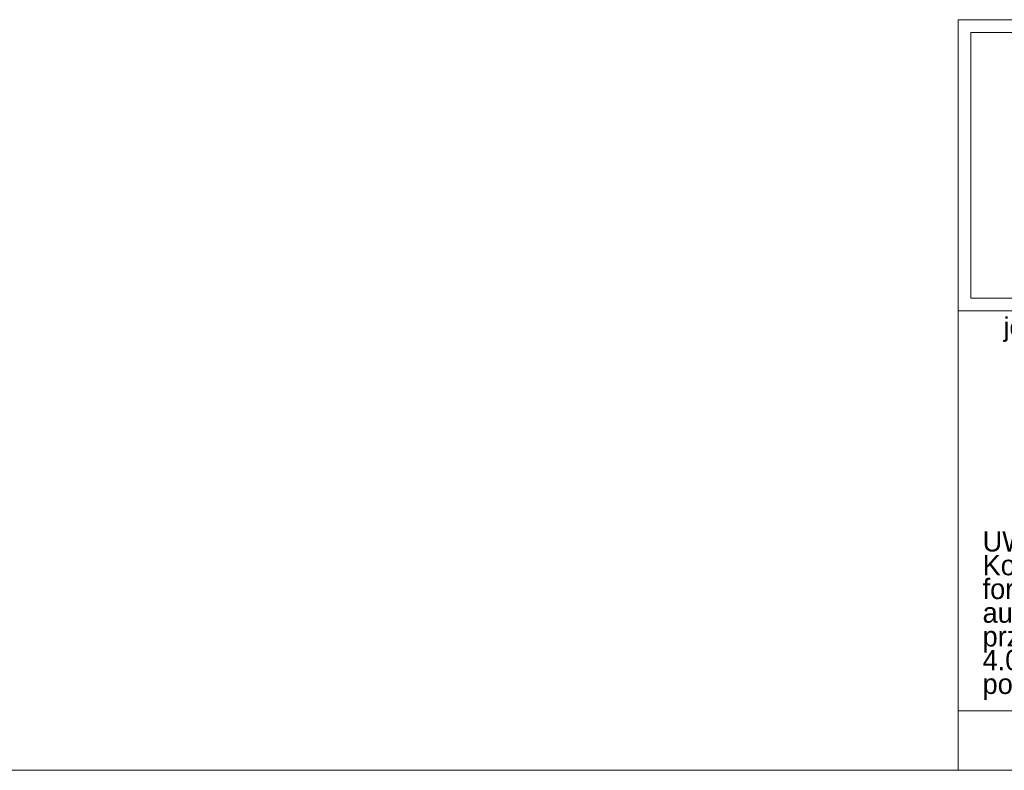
# Model space of a CAD drawing. Extents: x -394022 to -71759, y -12022 to 18278.
# Tile 28 of 91: x -228107 to -219835, y -12022 to -5710. Entities that reach past the tile are written whole.
import ezdxf

# ---------------------------------------------------------------- set-up
doc = ezdxf.new("R2010")
doc.units = 0
doc.header["$MEASUREMENT"] = 0
doc.layers.add('ARCH TABELA_Nr_Pióra__21', color=7, linetype='Continuous', lineweight=13)
doc.layers.add('ARCH TABELA_Nr_Pióra__7', color=7, linetype='Continuous', lineweight=13)
doc.styles.add('GENERATED_STYLE_5', font='txt')

msp = doc.modelspace()

# ---------------------------------------------------------------- linework, layer by layer
at = {"layer": 'ARCH TABELA_Nr_Pióra__21', "linetype": 'Continuous'}
for p, q in [((-220221.9, -5710.5), (-215328.3, -5710.5)), ((-220221.9, -8157.3), (-220221.9, -5710.5)), ((-220221.9, -11521.6), (-220221.9, -5710.5)), ((-220221.9, -5710.5), (-202721.9, -5710.5)), ((-220115.5, -8050.9), (-220115.5, -5816.9)), ((-220115.5, -5816.9), (-215434.6, -5816.9)), ((-220115.5, -8050.9), (-215434.6, -8050.9)), ((-220221.9, -8157.3), (-215328.3, -8157.3)), ((-220221.9, -11521.6), (-215328.3, -11521.6)), ((-220221.9, -12021.6), (-220221.9, -11521.6)), ((-220221.9, -12021.6), (-220221.9, -11521.6)), ((-220221.9, -12021.6), (-220221.9, -11521.6)), ((-202221.9, -12021.6), (-244021.9, -12021.6))]:
    msp.add_line(p, q, dxfattribs=at)

# ---------------------------------------------------------------- texts
at = {"layer": 'ARCH TABELA_Nr_Pióra__7', "linetype": 'Continuous', "insert": (-219839, -8211.9), "char_height": 159.58, "attachment_point": 1, "style": 'GENERATED_STYLE_5'}
msp.add_mtext('{jednostka projektowa:}', dxfattribs=at)
at = {"layer": 'ARCH TABELA_Nr_Pióra__7', "linetype": 'Continuous', "insert": (-220016.8, -10011.9), "char_height": 170.2128, "width": 4483.408, "attachment_point": 1, "line_spacing_factor": 0.703415, "style": 'GENERATED_STYLE_5'}
msp.add_mtext('{UWAGA:\\PKopiowanie, publikacje oraz wszelkie inne formy wykorzystania projektu bez zgody autorów będą naruszeniem przepisówwynikających z Ustawy z dnia 4.02.1994 r. o prawie autorskim i prawach pokrewnych.}', dxfattribs=at)

doc.saveas('drawing.dxf')
